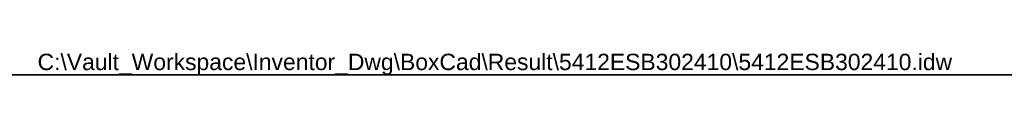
# Model space of a CAD drawing. Header units: inches. Extents: x 3 to 173, y 3 to 113.
# Tile 3 of 8: x 60.72 to 116.98, y 111.15 to 112.49. Entities that reach past the tile are written whole.
import ezdxf

# ---------------------------------------------------------------- set-up
doc = ezdxf.new("R2010")
doc.units = ezdxf.units.IN
doc.header["$LTSCALE"] = 10.4
doc.header["$MEASUREMENT"] = 0
doc.layers.get('0').update_dxf_attribs({"lineweight": 25})
doc.layers.add('Sketch Geometry(ANSI)', color=7, linetype='Continuous', lineweight=25)
doc.layers.add('Symbols(ANSI)', color=7, linetype='Continuous', lineweight=25)
doc.styles.add('Current-ANSI', font='arial.ttf')

# ---------------------------------------------------------------- blocks, each defined once
blk = doc.blocks.new('Borders 9_EXM - B (Inch)')
at = {"layer": 'Sketch Geometry(ANSI)', "linetype": 'Continuous', "lineweight": 35}
blk.add_line((16.3979, 10.6915), (0.5229, 10.6915), dxfattribs=at)
at = {"layer": 'Symbols(ANSI)', "color": 7, "style": 'Current-ANSI'}
blk.add_attdef('FILENAME_AND_PATH_001', (5.9364, 10.7181), '', height=0.09, dxfattribs=at)

msp = doc.modelspace()

# ---------------------------------------------------------------- block references
at = {"xscale": 10.4, "yscale": 10.4, "zscale": 10.4}
msp.add_blockref('Borders 9_EXM - B (Inch)', (0, 0), dxfattribs=at).add_auto_attribs({'FILENAME_AND_PATH_001': 'C:\\Vault_Workspace\\Inventor_Dwg\\BoxCad\\Result\\5412ESB302410\\5412ESB302410.idw'})

doc.saveas('drawing.dxf')
